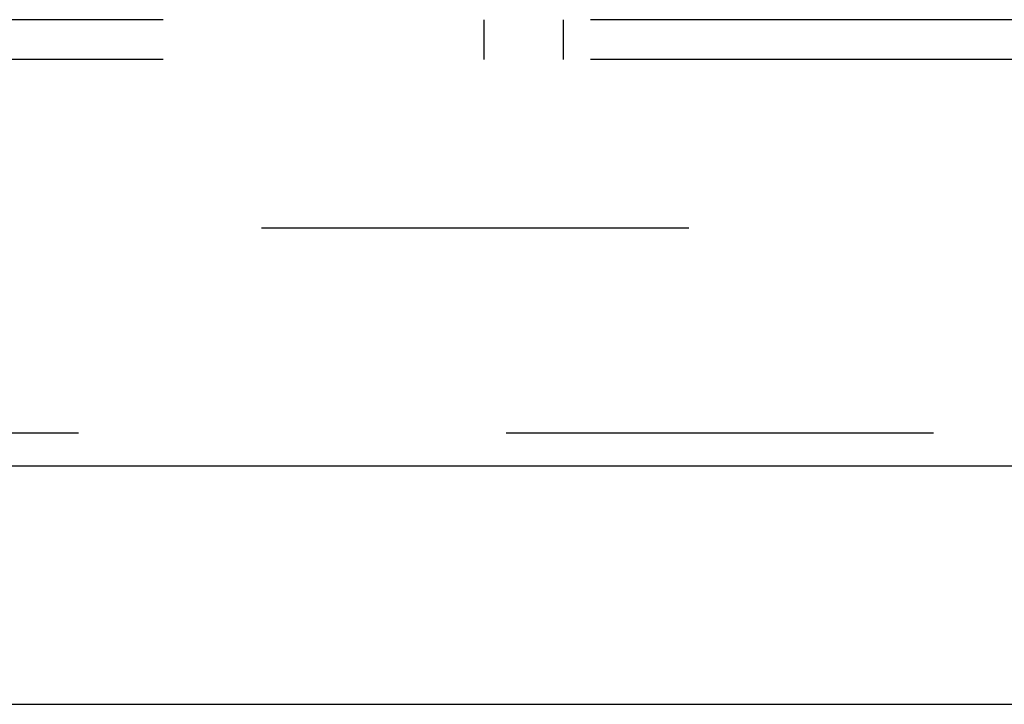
# Model space of a CAD drawing. Header units: inches. Extents: x 0 to 245, y 0 to 158.
# Tile 76 of 159: x 101.66 to 104.76, y 41.7 to 43.86. Entities that reach past the tile are written whole.
import ezdxf

# ---------------------------------------------------------------- set-up
doc = ezdxf.new("R2010")
doc.units = ezdxf.units.IN
doc.header["$LTSCALE"] = 13.466196
doc.header["$MEASUREMENT"] = 0
doc.linetypes.add('HIDDEN', pattern=[0.2, 0.1, -0.1])
doc.layers.get('0').update_dxf_attribs({"linetype": 'CONTINUOUS'})
for name, color, linetype in [('DEFAULT_2', 8, 'HIDDEN'), ('MAIN_OR_RIGHT_DOOR_ASSEMBLY', 7, 'CONTINUOUS'), ('SUBPANEL', 7, 'CONTINUOUS')]:
    doc.layers.add(name, color=color, linetype=linetype)

msp = doc.modelspace()

# ---------------------------------------------------------------- linework, layer by layer
at = {"color": 7, "linetype": 'Continuous'}
msp.add_line((39.2075, 41.7034), (112.1035, 41.7034), dxfattribs=at)
at = {"layer": 'DEFAULT_2', "color": 8, "linetype": 'HIDDEN'}
msp.add_line((109.1555, 43.2034), (76.6765, 43.2034), dxfattribs=at)
at = {"layer": 'MAIN_OR_RIGHT_DOOR_ASSEMBLY', "color": 8, "linetype": 'HIDDEN'}
msp.add_line((109.926, 42.5574), (75.4475, 42.5574), dxfattribs=at)
at = {"layer": 'MAIN_OR_RIGHT_DOOR_ASSEMBLY', "color": 3, "linetype": 'Continuous'}
msp.add_line((109.926, 42.4534), (75.4475, 42.4534), dxfattribs=at)
at = {"layer": 'SUBPANEL', "color": 8, "linetype": 'HIDDEN'}
for p, q in [((107.4992, 43.8597), (43.5617, 43.8597)), ((103.1242, 43.7347), (103.1242, 43.8597)), ((103.3742, 43.7347), (103.3742, 43.8597)), ((107.4992, 43.7347), (43.5617, 43.7347))]:
    msp.add_line(p, q, dxfattribs=at)

doc.saveas('drawing.dxf')
